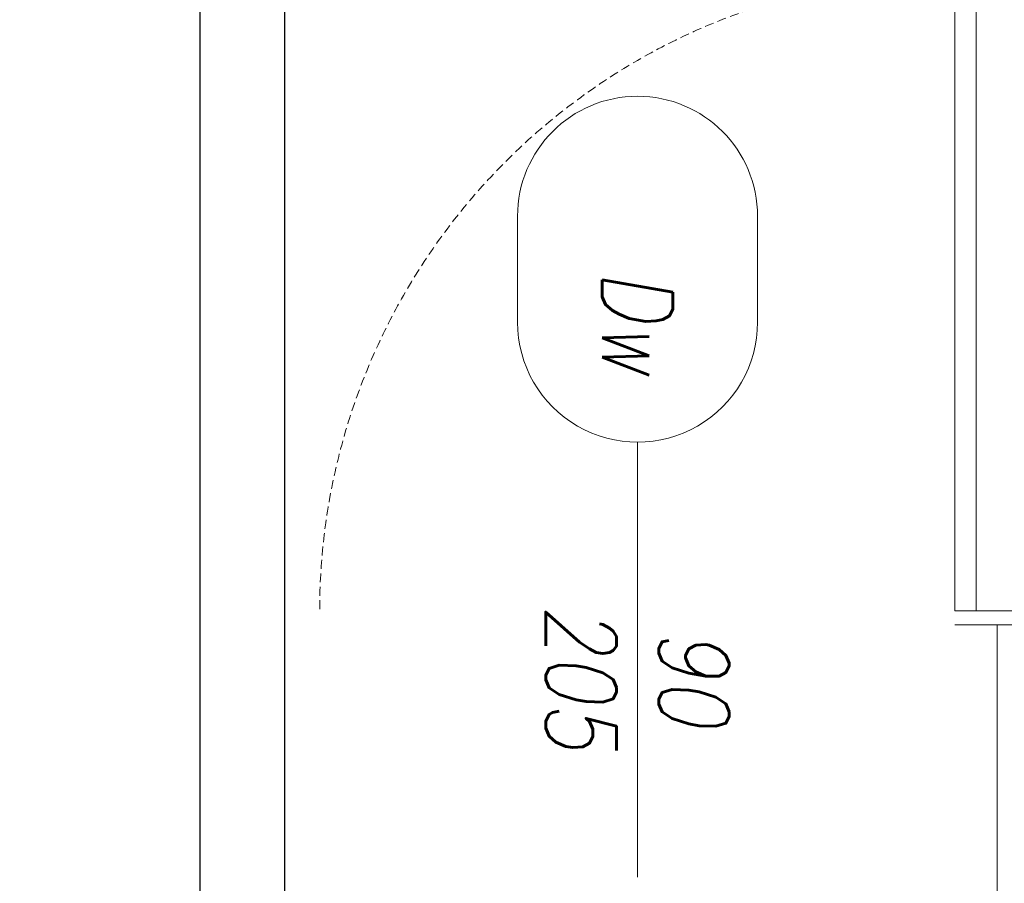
# Model space of a CAD drawing. Header units: millimetres. Extents: x -1893473 to 1546619, y -568027 to 942944.
# Tile 92 of 256: x 151522 to 152917, y -463710 to -462487. Entities that reach past the tile are written whole.
import ezdxf
from ezdxf.enums import TextEntityAlignment as Align

# ---------------------------------------------------------------- set-up
doc = ezdxf.new("R2010")
doc.units = ezdxf.units.MM
doc.header["$LTSCALE"] = 0.2
doc.linetypes.add('HIDDEN', pattern=[9.525, 6.35, -3.175])
doc.layers.get('0').update_dxf_attribs({"lineweight": 0})
for name, color, linetype, lineweight in [('!! 0_ Istn-sciany', 7, 'Continuous', 30), ('!! 0_Opis_pom', 9, 'Continuous', 13), ('!! 1_OPIS POM NOWE', 140, 'Continuous', 5), ('!! 2 ZABUDOWA GK-MDF', 54, 'Continuous', 13), ('!! 2_Drzwi - nowe remont', 33, 'Continuous', 9), ('!! 2_drzwi opis', 151, 'Continuous', 9), ('P-Opis nadproża', 150, 'Continuous', 9)]:
    doc.layers.add(name, color=color, linetype=linetype, lineweight=lineweight)
doc.layers.add('Powierzchnia', color=140, linetype='Continuous', lineweight=5, plot=False)
doc.styles.add('50', font='ROMANS.shx', dxfattribs={"width": 0.8, "height": 10})
doc.styles.add('ARCHETYP', font='romans.shx', dxfattribs={"height": 15})
doc.styles.add('ARIAL', font='tahoma.ttf')

# ---------------------------------------------------------------- blocks, each defined once
blk = doc.blocks.new('drzwi giszet')
blk.add_lwpolyline([(68617.39, -194499.27), (68617.39, -194409.27), (68620.39, -194409.27), (68620.39, -194499.27)], close=True)
blk.add_lwpolyline([(68572.43, -194476.09), (68572.43, -194526.09)])
at = {"linetype": 'HIDDEN'}
blk.add_arc((68617.39, -194499.27), 90, 88.0898, 180, dxfattribs=at)
blk = doc.blocks.new('1_ok-opis')
blk.add_line((0, 111.61), (0, 50))
for points in [[(-17, 128.61), (-17, 143.61)], [(17, 128.61), (17, 143.61)]]:
    blk.add_lwpolyline(points)
for centre, start, end in [((0, 143.61), 0, 180), ((0, 128.61), 180, 0)]:
    blk.add_arc(centre, 17, start, end)
at = {"style": 'ARCHETYP'}
for tag, height, rotation, p in [('NR', 12, 90, (0, 136.9)), ('NR', 12, 270, (0, 136.9)), ('SZEROKOŚĆ', 10, 90, (-8, 78.29)), ('SZEROKOŚĆ', 10, 270, (8, 78.29)), ('WYSOKOŚĆ', 10, 270, (-8, 78.29)), ('WYSOKOŚĆ', 10, 90, (8, 78.29))]:
    blk.add_attdef(tag, text='', height=height, rotation=rotation, dxfattribs=at).set_placement(p, align=Align.MIDDLE)
blk = doc.blocks.new('A$C2EB40A8D')
at = {"layer": '!! 0_ Istn-sciany'}
for points in [[(-11891.12989, 32537.51397), (-11891.12989, 29657.51397)], [(-11771.12989, 32537.51397), (-11771.12989, 29657.51397)]]:
    blk.add_lwpolyline(points, dxfattribs=at)
at = {"layer": '!! 2 ZABUDOWA GK-MDF'}
for points in [[(-10821.12989, 31077.51397), (-10641.12989, 31077.51397)], [(-10821.12989, 31057.51397), (-10641.12989, 31057.51397)], [(-10761.12989, 29657.51397), (-10761.12989, 31057.51397)]]:
    blk.add_lwpolyline(points, dxfattribs=at)
at = {"layer": 'Powierzchnia'}
for points in [[(-11771.12989, 29872.91225), (-9741.12989, 29872.91225), (-9741.12989, 30502.91225), (-8651.12989, 30502.91225), (-8651.12989, 32552.91225), (-11771.12989, 32552.91225)], [(-14711.12989, 29657.51397), (-11891.12989, 29657.51397), (-11891.12989, 32537.51397), (-14711.12989, 32537.51397)]]:
    blk.add_lwpolyline(points, close=True, dxfattribs=at)
at = {"layer": '!! 2_Drzwi - nowe remont', "xscale": 10, "yscale": 10, "zscale": 10}
blk.add_blockref('drzwi giszet', (-696995.02627, 1976070.16873), dxfattribs=at)
at = {"layer": '!! 2_drzwi opis'}
ref = blk.add_blockref('1_ok-opis', (-11270.7605, 30200.18669), dxfattribs=dict(at, xscale=10, yscale=10, zscale=10, rotation=3.617421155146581e-06))
ref.add_attrib('WYSOKOŚĆ', '90', dxfattribs={"layer": '0', "height": 100, "rotation": 270.00000362, "style": '50', "oblique": 10, "width": 0.8}).set_placement((-11190.76055, 30983.09523), align=Align.MIDDLE)
ref.add_attrib('SZEROKOŚĆ', '205', dxfattribs={"layer": '0', "height": 100, "rotation": 270.00000362, "style": '50', "oblique": 10, "width": 0.8}).set_placement((-11350.76055, 30983.09522), align=Align.MIDDLE)
ref.add_attrib('NR', 'Dw', dxfattribs={"layer": '0', "height": 100, "rotation": 270.00000362, "style": '50', "oblique": 10, "width": 0.8}).set_placement((-11270.76058, 31486.29914), align=Align.MIDDLE)
at = {"layer": '!! 0_Opis_pom', "ltscale": 0.7, "style": 'ARIAL'}
for tag, p in [('B1,21', (-891.77727, 31796.97458)), ('A1,16', (-13651.31084, 31587.95236)), ('B1,19', (-5798.61305, 31587.22944)), ('B1/17', (-9701.43347, 31565.05244)), ('1,23', (10805.41388, 31565.05244)), ('1,22', (4526.58954, 31507.65132)), ('A1,1', (-16866.13618, 31459.3792)), ('B1,18', (-7791.62894, 31330.08444)), ('B1,20', (-2961.4347, 31167.05787)), ('A1,6', (-19287.17717, 30923.71998)), ('B1,1', (14135.63445, 30913.92963)), ('B1,3', (17346.74696, 30023.81022)), ('B1,4', (29817.71501, 29157.67457)), ('A1,5', (-23454.5385, 28820.77901)), ('A1,2', (-17502.57721, 28602.57524)), ('B1,2D', (2616.16402, 28559.52261)), ('A1,15', (-13651.31084, 28261.46046)), ('B1,4', (29883.58177, 28158.35876)), ('B1,2B', (18801.54781, 27650.12382)), ('B1,2A', (13086.7373, 27376.04393)), ('A1,3', (-16846.27912, 25980.40356)), ('B1,8', (9089.53994, 25356.27639)), ('B1,6', (31915.87888, 23754.79829)), ('A1,4', (-24010.17576, 23559.17399)), ('B1,14', (-11621.32288, 23261.44183)), ('B1,13', (-3080.55208, 22924.09997)), ('B1,5', (29245.49088, 22896.69268)), ('B1,10', (3982.60923, 22874.21277)), ('B1,9', (5634.43488, 22623.92098)), ('B1,2C', (13327.26639, 22378.5328)), ('B1,7', (16398.41175, 22348.28836)), ('B1,11', (5553.20442, 20939.83877)), ('B1,12', (3693.27174, 20628.72148)), ('C1,3', (5969.08376, 16336.01084)), ('C1,2', (11955.93711, 11671.55655)), ('C1,1', (15659.17205, 11415.94196)), ('C1,4', (5140.00888, 9205.5831)), ('C1,5', (5680.4486, 6154.54995)), ('C1,10', (16327.05085, 6080.66085)), ('C1,9', (16526.57171, 3173.45283)), ('C1,6', (6367.37903, 2771.84181)), ('D0,18', (-1981.87701, -110.73158)), ('D0,7', (-13531.42299, -1159.67649)), ('C1,7', (7275.77161, -1303.00991)), ('D0,17', (2064.87671, -1345.69113)), ('D0,3', (-9324.21674, -1442.63631)), ('D0,6', (-17529.61851, -1957.37463)), ('D0,10', (-21369.4432, -2140.60378)), ('D,09', (-12990.08379, -2746.32902)), ('D0,2', (-5516.19514, -3101.87722)), ('D0,16', (2266.73061, -3284.15369)), ('D0,8', (-14357.79539, -3567.69719)), ('D0,5', (-10461.54478, -3629.26575)), ('D0,4', (-8396.53404, -4353.7937)), ('D0,15', (1974.41895, -5205.84774)), ('D0,1', (-5633.49598, -5662.48534)), ('D0,11', (-23334.09291, -6045.78706)), ('D0,12', (-22436.85763, -9302.9678)), ('D0,13', (-22436.85763, -11581.16526)), ('D0,14', (-13645.94445, -11884.57769))]:
    blk.add_attdef(tag, text='', height=119.68, dxfattribs=at).set_placement(p, align=Align.MIDDLE_CENTER)
at = {"layer": '!! 1_OPIS POM NOWE', "style": 'ARIAL'}
for tag, p in [('C1.7A', (7769.3756, 685.765)), ('C1.7C', (7655.80151, -2045.04756)), ('C1.8B', (10935.93068, -2107.41983)), ('C1.8A', (13897.39715, -2120.69016)), ('C1.7B', (8274.43201, -3270.18959)), ('E1.2', (16701.02923, -5331.07351)), ('E1.5E', (21974.23379, -5463.99012)), ('E1.5D', (24989.27391, -5785.36474)), ('E1.1', (8357.81567, -5851.01076)), ('E1.5C', (25222.53959, -6394.64172)), ('E1.5B', (27694.70831, -7009.86571)), ('E1.6', (5279.46063, -8141.28746)), ('E1.5A', (25547.9555, -8495.18994)), ('E1.5G', (23977.19473, -9792.46695)), ('E1.5F', (22414.7084, -9822.66389)), ('E1,4', (13935.69867, -10458.20073)), ('E1.5L', (28030.8296, -11267.7725)), ('E1.3', (5639.18862, -11994.01941)), ('E1.5H', (23988.49716, -12231.38049)), ('E1.5K', (27714.73934, -12977.98364)), ('E1.5I', (22290.68736, -13989.9049)), ('E1.5J', (27095.71534, -16088.17469))]:
    blk.add_attdef(tag, text='', height=119.68, dxfattribs=at).set_placement(p, align=Align.MIDDLE_CENTER)

msp = doc.modelspace()

# ---------------------------------------------------------------- block references
at = {"layer": 'P-Opis nadproża', "color": 4}
msp.add_blockref('A$C2EB40A8D', (163667.94092, -494401.63474), dxfattribs=at)

doc.saveas('drawing.dxf')
